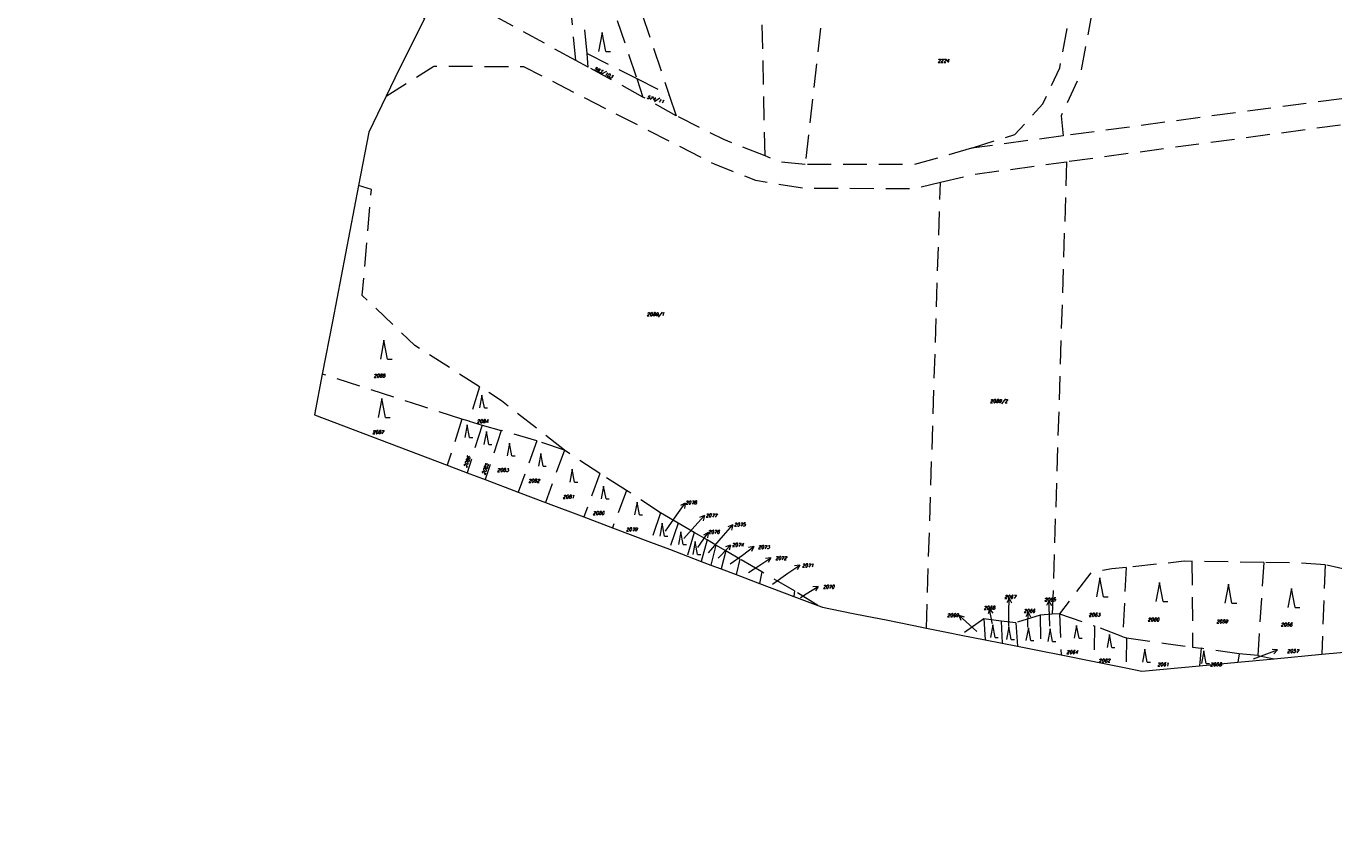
# Model space of a CAD drawing. Header units: metres. Extents: x -626722 to -621116, y -1178216 to -1174550.
# Tile 7 of 86: x -625375 to -625100, y -1176931 to -1176760. Entities that reach past the tile are written whole.
import ezdxf
from ezdxf.enums import TextEntityAlignment as Align

# ---------------------------------------------------------------- set-up
doc = ezdxf.new("R2010")
doc.units = ezdxf.units.M
doc.header["$MEASUREMENT"] = 0
doc.linetypes.add('DASHEDX2', pattern=[1.5, 1, -0.5])
for name, color, linetype, lineweight in [('8_kat_KN_Hranice katastrů', 200, 'FENCELINE1', 25), ('8_kat_KN_Hranice parcel', 200, 'DASHEDX2', 25), ('8_kat_KN_PČ popisy', 210, 'Continuous', 0), ('8_kat_KN_Značky kultur', 7, 'Continuous', 0), ('8_kat_KN_Čísla parcel', 200, 'Continuous', 25)]:
    doc.layers.add(name, color=color, linetype=linetype, lineweight=lineweight)
doc.styles.add('Style-ITALICS', font='ITALICS.shx')
doc.linetypes.add('FENCELINE1', pattern='A,0.25,-0.1,[133,ltypeshp.shx,S=0.1,R=0,X=-0.1,Y=0],-0.1,1', length=1.45)

# ---------------------------------------------------------------- blocks, each defined once
blk = doc.blocks.new('1029_103')
at = {"layer": '8_kat_KN_PČ popisy', "color": 6, "linetype": 'Continuous', "lineweight": 0}
for p, q in [((0, 0), (2.82, 1.03)), ((2.82, 1.03), (1.71, 1.15)), ((2.82, 1.03), (2.05, 0.21))]:
    blk.add_line(p, q, dxfattribs=at)
blk = doc.blocks.new('1029_104')
at = {"layer": '8_kat_KN_PČ popisy', "color": 6, "linetype": 'Continuous', "lineweight": 0}
for p, q in [((-0.1, 3), (-0.57, 1.98)), ((0, 0), (-0.1, 3)), ((-0.1, 3), (0.43, 2.02))]:
    blk.add_line(p, q, dxfattribs=at)
blk = doc.blocks.new('1029_4')
at = {"layer": '8_kat_KN_PČ popisy', "color": 6, "linetype": 'Continuous', "lineweight": 0}
for p, q in [((0, 0), (1.97, 2.27)), ((1.97, 2.27), (0.93, 1.84)), ((1.97, 2.27), (1.69, 1.18))]:
    blk.add_line(p, q, dxfattribs=at)
blk = doc.blocks.new('1029_146')
at = {"layer": '8_kat_KN_PČ popisy', "color": 6, "linetype": 'Continuous', "lineweight": 0}
for p, q in [((0, 0), (1.68, 2.49)), ((1.68, 2.49), (0.7, 1.94)), ((1.68, 2.49), (1.53, 1.38))]:
    blk.add_line(p, q, dxfattribs=at)
blk = doc.blocks.new('1029_147')
at = {"layer": '8_kat_KN_PČ popisy', "color": 6, "linetype": 'Continuous', "lineweight": 0}
for p, q in [((0, 0), (2.01, 2.23)), ((2.01, 2.23), (0.97, 1.82)), ((2.01, 2.23), (1.71, 1.15))]:
    blk.add_line(p, q, dxfattribs=at)
blk = doc.blocks.new('1029_148')
at = {"layer": '8_kat_KN_PČ popisy', "color": 6, "linetype": 'Continuous', "lineweight": 0}
for p, q in [((0, 0), (1.72, 2.46)), ((1.72, 2.46), (0.74, 1.93)), ((1.72, 2.46), (1.56, 1.35))]:
    blk.add_line(p, q, dxfattribs=at)
blk = doc.blocks.new('1029_164')
at = {"layer": '8_kat_KN_PČ popisy', "color": 6, "linetype": 'Continuous', "lineweight": 0}
for p, q in [((0.05, 3), (-0.47, 2.01)), ((0, 0), (0.05, 3)), ((0.05, 3), (0.54, 1.99))]:
    blk.add_line(p, q, dxfattribs=at)
blk = doc.blocks.new('1029_165')
at = {"layer": '8_kat_KN_PČ popisy', "color": 6, "linetype": 'Continuous', "lineweight": 0}
for p, q in [((-0.57, 2.95), (-0.87, 1.87)), ((0, 0), (-0.57, 2.95)), ((-0.57, 2.95), (0.11, 2.06))]:
    blk.add_line(p, q, dxfattribs=at)
blk = doc.blocks.new('1029_166')
at = {"layer": '8_kat_KN_PČ popisy', "color": 6, "linetype": 'Continuous', "lineweight": 0}
for p, q in [((0, 0), (-2.23, 2.01)), ((-2.23, 2.01), (-1.15, 1.71)), ((-2.23, 2.01), (-1.82, 0.97))]:
    blk.add_line(p, q, dxfattribs=at)
blk = doc.blocks.new('1029_43')
at = {"layer": '8_kat_KN_PČ popisy', "color": 6, "linetype": 'Continuous', "lineweight": 0}
for p, q in [((0, 0), (2.54, 1.59)), ((2.54, 1.59), (1.43, 1.48)), ((2.54, 1.59), (1.96, 0.63))]:
    blk.add_line(p, q, dxfattribs=at)
blk = doc.blocks.new('1029_171')
at = {"layer": '8_kat_KN_PČ popisy', "color": 6, "linetype": 'Continuous', "lineweight": 0}
for p, q in [((0, 0), (2.46, 1.72)), ((2.46, 1.72), (1.35, 1.56)), ((2.46, 1.72), (1.93, 0.74))]:
    blk.add_line(p, q, dxfattribs=at)
blk = doc.blocks.new('1029_41')
at = {"layer": '8_kat_KN_PČ popisy', "color": 6, "linetype": 'Continuous', "lineweight": 0}
for p, q in [((0, 0), (2.49, 1.68)), ((2.49, 1.68), (1.38, 1.53)), ((2.49, 1.68), (1.94, 0.7))]:
    blk.add_line(p, q, dxfattribs=at)
blk = doc.blocks.new('1029_172')
at = {"layer": '8_kat_KN_PČ popisy', "color": 6, "linetype": 'Continuous', "lineweight": 0}
for p, q in [((0, 0), (2.43, 1.76)), ((2.43, 1.76), (1.32, 1.58)), ((2.43, 1.76), (1.91, 0.77))]:
    blk.add_line(p, q, dxfattribs=at)
blk = doc.blocks.new('1029_118')
at = {"layer": '8_kat_KN_PČ popisy', "color": 6, "linetype": 'Continuous', "lineweight": 0}
for p, q in [((0, 0), (2.08, 2.16)), ((2.08, 2.16), (1.03, 1.79)), ((2.08, 2.16), (1.75, 1.09))]:
    blk.add_line(p, q, dxfattribs=at)
blk = doc.blocks.new('3.08_1')
at = {"layer": '8_kat_KN_Značky kultur', "color": 7, "linetype": 'Continuous', "lineweight": 13}
for p, q in [((0, 2.68), (-0.5, 0)), ((0.5, 0), (0, 2.68)), ((0.5, 0), (1.17, 0))]:
    blk.add_line(p, q, dxfattribs=at)
blk = doc.blocks.new('3.08')
at = {"layer": '8_kat_KN_Značky kultur', "color": 7, "linetype": 'Continuous', "lineweight": 13}
for p, q in [((0, 4), (-0.75, 0)), ((0.75, 0), (0, 4)), ((0.75, 0), (1.75, 0))]:
    blk.add_line(p, q, dxfattribs=at)

msp = doc.modelspace()

# ---------------------------------------------------------------- linework, layer by layer
at = {"layer": '8_kat_KN_Hranice katastrů', "lineweight": 13, "flags": 128}
msp.add_lwpolyline([(-625852.04, -1174626.53), (-626040.35, -1174699.9), (-626044.84, -1174701.65), (-626079.82, -1174732.74), (-626087.17, -1174724.59), (-626094.59, -1174716.36), (-626108.29, -1174725.86), (-626139.6, -1174663), (-626142.76, -1174651.47), (-626147.58, -1174633.84), (-626177.49, -1174657.65), (-626189.84, -1174646.23), (-626197.97, -1174638.7), (-626204.07, -1174633.06), (-626210.75, -1174626.88), (-626221.49, -1174616.94), (-626226.53, -1174612.28), (-626235.01, -1174604.43), (-626243.82, -1174596.28), (-626253.16, -1174587.64), (-626262.1, -1174579.36), (-626263.17, -1174578.37), (-626268.76, -1174573.2), (-626272.87, -1174569.4), (-626280.35, -1174562.48), (-626284.23, -1174558.89), (-626366.4, -1174553.29), (-626375.76, -1174552.65), (-626384.06, -1174552.09), (-626393.5, -1174551.44), (-626402.5, -1174550.83), (-626410.43, -1174550.29), (-626456.76, -1174672.2), (-626471.93, -1174695.74), (-626482.81, -1174713.06), (-626484.56, -1174715.84), (-626487.17, -1174720), (-626488.89, -1174723.62), (-626502.09, -1174751.47), (-626516.03, -1174780.89), (-626528.59, -1174807.4), (-626550.57, -1174812.23), (-626562.79, -1174814.91), (-626576.86, -1174818.14), (-626580.35, -1174818.94), (-626645.6, -1174953.22), (-626653.03, -1174970.15), (-626684.55, -1175037.86), (-626686, -1175040.97), (-626687.55, -1175044.3), (-626631.84, -1175118.59), (-626630.36, -1175120.56), (-626625.88, -1175124.38), (-626622.8, -1175127), (-626620, -1175129.38), (-626609.13, -1175138.65), (-626600.28, -1175161.93), (-626597.68, -1175186.91), (-626579.19, -1175203.5), (-626599.8, -1175222.22), (-626600.81, -1175225.76), (-626601.9, -1175229.61), (-626605.75, -1175243.12), (-626640.34, -1175364.6), (-626651.76, -1175404.73), (-626653.94, -1175412.37), (-626665.96, -1175418.01), (-626676.58, -1175422.98), (-626699.62, -1175445.56), (-626716.99, -1175471.64), (-626721.57, -1175478.51), (-626718.08, -1175490.63), (-626689.37, -1175590.24), (-626688.95, -1175591.71), (-626681.58, -1175617.3), (-626680.38, -1175637.27), (-626679.64, -1175649.67), (-626676.23, -1175706.44), (-626671.98, -1175777.17), (-626668.1, -1175841.75), (-626664.26, -1175877.5), (-626656.46, -1175949.97), (-626693.18, -1175993.2), (-626689.21, -1176029.64), (-626687.52, -1176031.68), (-626686.33, -1176033.12), (-626684.94, -1176034.8), (-626683.79, -1176036.18), (-626614, -1176120.42), (-626602.4, -1176130.73), (-626593.12, -1176137.86), (-626584.96, -1176144.14), (-626547.27, -1176144.38), (-626533.77, -1176144.46), (-626504.81, -1176143.65), (-626406.93, -1176152.31), (-626409.37, -1176159.67), (-626415.14, -1176177.06), (-626421.53, -1176196.31), (-626431.16, -1176225.32), (-626419.99, -1176232.13), (-626407.48, -1176241.56), (-626403.01, -1176244.94), (-626392.15, -1176253.13), (-626383.56, -1176259.6), (-626365.29, -1176273.38), (-626360.83, -1176275.9), (-626330.82, -1176292.85), (-626328.3, -1176294.69), (-626325.4, -1176296.82), (-626321.02, -1176300.02), (-626320.14, -1176301.38), (-626309.08, -1176318.54), (-626303.56, -1176327.1), (-626275.19, -1176343.14), (-626230.13, -1176368.62), (-626220.88, -1176362.84), (-626205.06, -1176368.5), (-626197.34, -1176371.41), (-626193.44, -1176372.88), (-626183.79, -1176376.53), (-626174.84, -1176382.62), (-626170.14, -1176387.02), (-626162.46, -1176394.2), (-626143.33, -1176415.21), (-626136.56, -1176422.64), (-626124.57, -1176443.84), (-626101.66, -1176469.79), (-626095.62, -1176476.63), (-626092.92, -1176473.71), (-626091.09, -1176475.08), (-626067.85, -1176492.43), (-626063.21, -1176495.9), (-626032.24, -1176523.03), (-626014.15, -1176529.78), (-626012.39, -1176529.73), (-625959.45, -1176528.25), (-625951.98, -1176531.09), (-625931.5, -1176538.9), (-625906.21, -1176553.11), (-625904.25, -1176554.21), (-625893.59, -1176557.55), (-625863.9, -1176576.76), (-625847.42, -1176579.14), (-625797.53, -1176586.33), (-625790.2, -1176587.39), (-625782.61, -1176588.48), (-625767.55, -1176590.66), (-625757.66, -1176592.09), (-625749.89, -1176593.21), (-625740.01, -1176594.64), (-625731.85, -1176595.81), (-625724.25, -1176596.91), (-625659.61, -1176606.23), (-625600.82, -1176614.71), (-625580.89, -1176617.58), (-625566.09, -1176619.72), (-625500.04, -1176629.25), (-625441.67, -1176637.67), (-625428.63, -1176639.55), (-625419.79, -1176635.78), (-625390.47, -1176623.27), (-625379.99, -1176631.32), (-625377.22, -1176633.45), (-625374.21, -1176639.52), (-625372.83, -1176641.65), (-625355.33, -1176677.54), (-625334.79, -1176715.1), (-625291.65, -1176758.17), (-625291.16, -1176758.66), (-625296.47, -1176769.25), (-625299.22, -1176774.94), (-625302.88, -1176782.5), (-625305.03, -1176793.68), (-625310.51, -1176822.23), (-625312.64, -1176833.29), (-625314.29, -1176841.87), (-625286.37, -1176852.42), (-625282.23, -1176853.99), (-625278.44, -1176855.42), (-625271.46, -1176858.07), (-625265.75, -1176860.23), (-625257.66, -1176863.28), (-625251.67, -1176865.54), (-625243.64, -1176868.58), (-625239.69, -1176870.07), (-625235.92, -1176871.5), (-625233, -1176872.61), (-625230.97, -1176873.37), (-625228.83, -1176874.18), (-625225.65, -1176875.39), (-625220.76, -1176877.24), (-625213.57, -1176879.95), (-625208.53, -1176881.86), (-625207.5, -1176882.25), (-625203.79, -1176882.99), (-625200.71, -1176883.61), (-625196.76, -1176884.4), (-625194.16, -1176884.91), (-625188.65, -1176886.01), (-625185.69, -1176886.6), (-625181.13, -1176887.52), (-625178.38, -1176888.07), (-625173.33, -1176889.07), (-625169.8, -1176889.78), (-625166.58, -1176890.42), (-625161.66, -1176891.41), (-625157.37, -1176892.26), (-625150.47, -1176893.64), (-625143.76, -1176894.98), (-625140.44, -1176895.65), (-625128.3, -1176894.51), (-625120.25, -1176893.76), (-625112.59, -1176893.04), (-625102.63, -1176892.11), (-625090.44, -1176890.97), (-625063.86, -1176897.07), (-625035.95, -1176903.47), (-625022.31, -1176906.6), (-625009.45, -1176909.55), (-624998.78, -1176912), (-624995.3, -1176912.8), (-625007.88, -1176967.15), (-625008.17, -1176968.39), (-625009.14, -1176972.57), (-624986.76, -1176980.28), (-624913.21, -1176997.19), (-624884.87, -1176999.81), (-624883.16, -1177024.84), (-624861.48, -1177028.76), (-624846.56, -1177030.78), (-624834.36, -1177032.44), (-624809.84, -1177029.18), (-624805.18, -1177026.79), (-624782.47, -1177015.11), (-624767.57, -1177010.58), (-624734.91, -1177007.55), (-624731.97, -1177006.52), (-624717.58, -1177001.48), (-624709.41, -1176998.62), (-624707.93, -1176998.1), (-624705.65, -1177001.63), (-624697.38, -1177014.35), (-624692.91, -1177021.23), (-624654.81, -1177110.04), (-624637.1, -1177114.08), (-624623.6, -1177117.16), (-624609.33, -1177120.42), (-624593.82, -1177123.95), (-624579.56, -1177127.21), (-624568.19, -1177129.8), (-624562.55, -1177131.09), (-624558.15, -1177132.09), (-624531.5, -1177138.17), (-624463.75, -1177155.33), (-624456.48, -1177157.17), (-624450.44, -1177158.7), (-624438.33, -1177161.77), (-624430.47, -1177163.76), (-624417.85, -1177166.96), (-624365.74, -1177180.16), (-624315.56, -1177192.88), (-624293.21, -1177198.54), (-624291.46, -1177198.98), (-624269.71, -1177204.49), (-624219.52, -1177217.21), (-624177.44, -1177227.71), (-624170.59, -1177229.04), (-624164.77, -1177230.17), (-624163.84, -1177230.35), (-624137.63, -1177236.06), (-624135.98, -1177236.43), (-624134.62, -1177236.74), (-624128.76, -1177238.06), (-624126.05, -1177238.67), (-624075.58, -1177277.81), (-624010.92, -1177327.96), (-623980.59, -1177351.48), (-623963.9, -1177364.42), (-623961.95, -1177365.93), (-623960.02, -1177367.43), (-623958.36, -1177368.72), (-623957.21, -1177370.73), (-623956.24, -1177372.43), (-623953.07, -1177377.97), (-623944.01, -1177379.83), (-623941.71, -1177380.3), (-623930.34, -1177382.63), (-623795.45, -1177410.26), (-623737.18, -1177422.2), (-623726.41, -1177424.41), (-623719.17, -1177425.89), (-623704.71, -1177428.85), (-623697.74, -1177430.28), (-623691.6, -1177431.54), (-623685.53, -1177432.78), (-623679.04, -1177434.11), (-623672.5, -1177435.45), (-623665.66, -1177436.85), (-623659.17, -1177438.18), (-623646.49, -1177440.78), (-623640.87, -1177441.93), (-623625.74, -1177445.03), (-623626.14, -1177447.49), (-623626.46, -1177449.46), (-623626.86, -1177451.92), (-623622.56, -1177452.81), (-623615.96, -1177454.18), (-623608.24, -1177455.78), (-623597.23, -1177458.06), (-623571.65, -1177463.35), (-623563.33, -1177465.08), (-623553.82, -1177467.05), (-623537.12, -1177470.5), (-623519.98, -1177474.05), (-623513.98, -1177475.3), (-623460.27, -1177486.42), (-623461.13, -1177491.34), (-623461.71, -1177494.67), (-623465.49, -1177516.45), (-623482.16, -1177612.45), (-623502.72, -1177730.81), (-623503.88, -1177737.5), (-623504.31, -1177740.18), (-623504.62, -1177742.13), (-623505.08, -1177745.05), (-623502.72, -1177745.5), (-623480.65, -1177750.11), (-623468.69, -1177752.61), (-623434.69, -1177759.71), (-623431.3, -1177760.42), (-623411.88, -1177764.48), (-623403.24, -1177766.28), (-623401.25, -1177766.7), (-623399.85, -1177766.95), (-623395.04, -1177767.79), (-623375.45, -1177771.24), (-623371.57, -1177787.88), (-623369.81, -1177795.42), (-623345.41, -1177899.96), (-623331.38, -1177960.09), (-623330.3, -1177964.72), (-623330.16, -1177965.32), (-623330.71, -1177967.86), (-623332.08, -1177974.23), (-623332.26, -1177975.07), (-623332.78, -1177977.46), (-623328.58, -1177978.24), (-623313.3, -1177981.08), (-623287.47, -1177990.63), (-623264.45, -1178002.83), (-623261.29, -1178004.34), (-623253.54, -1178008.05), (-623242.61, -1178013.28), (-623237.92, -1178015.52), (-623150.45, -1178060.72), (-623147.34, -1178062.33), (-623102, -1178085.75), (-622964.39, -1178156.68), (-622922.17, -1178178.6), (-622878.91, -1178194.83), (-622877.34, -1178195.42), (-622828.97, -1178211.5), (-622812.21, -1178214.98), (-622808.58, -1178215.73), (-622807.82, -1178215.61), (-622800.1, -1178214.37), (-622795.23, -1178213.6), (-622785.8, -1178212.09), (-622780.44, -1178209.44), (-622760.13, -1178199.4), (-622723.64, -1178181.35), (-622714.31, -1178176.74), (-622708.27, -1178172.83), (-622705.71, -1178171.18), (-622702.81, -1178169.3), (-622702.1, -1178168.84), (-622677.92, -1178156.68), (-622670.5, -1178153.51), (-622651.49, -1178145.38), (-622643.54, -1178141.98), (-622605.79, -1178132), (-622576.29, -1178124.2), (-622492.96, -1178103.84), (-622482.49, -1178101.28), (-622477.67, -1178100.1), (-622469.7, -1178098.15), (-622457.02, -1178095.06), (-622449.88, -1178093.31), (-622443.45, -1178091.74), (-622433.61, -1178089.33), (-622431.06, -1178088.71), (-622423.14, -1178086.72), (-622412.11, -1178083.94), (-622405.93, -1178082.38), (-622400.06, -1178080.91), (-622395.05, -1178079.64), (-622391.18, -1178078.67), (-622356.2, -1178069.86), (-622351.1, -1178068.58), (-622340.21, -1178065.84), (-622334.46, -1178064.39), (-622329.5, -1178063.14), (-622318.7, -1178060.42), (-622308.12, -1178057.76), (-622297.43, -1178055.06), (-622287.34, -1178052.52), (-622279.56, -1178050.56), (-622235.46, -1178039.46), (-622232.64, -1178038.76), (-622199.97, -1178030.63), (-622087.18, -1178002.56), (-622085.85, -1178002.23), (-622081.88, -1178001.34), (-622080.97, -1177998.22), (-622078.95, -1177991.33), (-622078.18, -1177988.69), (-622074.87, -1177975.28), (-622073.81, -1177970.98), (-622059.95, -1177914.89), (-622055.85, -1177875.6), (-622054.42, -1177858.33), (-622038.55, -1177798.48), (-622036.99, -1177789.81), (-622068.8, -1177779.38), (-622087.72, -1177773.17), (-622109.7, -1177760.45), (-622118.17, -1177755.55), (-622120.26, -1177752.94), (-622152.52, -1177712.6), (-622181.7, -1177693.4), (-622264.99, -1177665.15), (-622291.95, -1177659), (-622360.46, -1177643.93), (-622367.2, -1177642.45), (-622378.61, -1177636.84), (-622423.28, -1177605.81), (-622461.58, -1177568.64), (-622484.26, -1177552.66), (-622597.41, -1177527.71), (-622635.3, -1177509), (-622658.05, -1177502.91), (-622725.11, -1177494.82), (-622731.43, -1177491.33), (-622738.6, -1177487.37), (-622741.35, -1177485.85), (-622747.51, -1177487.23), (-622781.03, -1177494.72), (-622781.56, -1177493.2), (-622782.07, -1177491.71), (-622783.44, -1177487.73), (-622784.4, -1177484.95), (-622786.68, -1177477.63), (-622768.07, -1177471.87), (-622726.08, -1177458.86), (-622708.4, -1177453.39), (-622702.77, -1177451.64), (-622684.6, -1177446.02), (-622568.57, -1177410.08), (-622555.54, -1177406.23), (-622562.78, -1177372.51), (-622566.79, -1177361.45), (-622570.17, -1177352.12), (-622575.79, -1177336.61), (-622578.15, -1177330.14), (-622579.7, -1177325.87), (-622592.9, -1177289.64), (-622595.15, -1177283.48), (-622599.08, -1177272.69), (-622598.15, -1177272.02), (-622596.62, -1177270.91), (-622590.17, -1177266.25), (-622587.06, -1177264.01), (-622567.07, -1177274.84), (-622530.66, -1177265.46), (-622512.42, -1177244.02), (-622499.95, -1177220.44), (-622498.04, -1177199.81), (-622497.43, -1177193.25), (-622513.53, -1177163.74), (-622536.86, -1177114.27), (-622538.02, -1177097.04), (-622544.27, -1177004.46), (-622545.01, -1176993.53), (-622545.28, -1176989.54), (-622525.81, -1176919.76), (-622519.47, -1176904.57), (-622516.52, -1176895.56), (-622512.57, -1176883.51), (-622497.26, -1176836.75), (-622496.44, -1176835.36), (-622470.35, -1176791.24), (-622470.21, -1176791), (-622467.4, -1176786.25), (-622434.65, -1176761.78), (-622430.98, -1176756.2), (-622417.74, -1176736.1), (-622397.39, -1176663.53), (-622375.31, -1176618.82), (-622351.21, -1176606.81), (-622331.55, -1176584.66), (-622297.25, -1176515.77), (-622247.39, -1176461.84), (-622221.21, -1176441.78), (-622198.71, -1176431.48), (-622182.15, -1176419.39), (-622160.36, -1176419.51), (-622158.27, -1176422.4), (-622156.31, -1176425.09), (-622155.37, -1176426.4), (-622146.92, -1176438.05), (-622136.86, -1176442.9), (-622125.45, -1176444.04), (-622118.72, -1176444.71), (-622111.76, -1176445.4), (-622111.04, -1176445.47), (-622097.72, -1176446.8), (-622062.24, -1176442.63), (-622025.22, -1176458.05), (-622020.19, -1176461.21), (-622012.4, -1176466.11), (-622001.09, -1176475.06), (-621971.85, -1176491.46), (-621963.89, -1176495.93), (-621961.96, -1176497.01), (-621962.13, -1176493.44), (-621962.85, -1176477.76), (-621969.83, -1176473.02), (-621972.32, -1176471.33), (-621972.38, -1176471.28), (-621977.22, -1176468), (-621984.53, -1176463.03), (-621989.76, -1176459.47), (-622003.38, -1176443.22), (-622023.55, -1176435.19), (-622030.74, -1176432.32), (-622048.78, -1176426.57), (-622102.82, -1176409.35), (-622132.66, -1176383.61), (-622141.78, -1176379.09), (-622162.3, -1176368.94), (-622182.81, -1176358.78), (-622203.33, -1176348.62), (-622215.84, -1176342.43), (-622217.61, -1176341.55), (-622237.69, -1176347.6), (-622252.54, -1176347.82), (-622264.51, -1176347.99), (-622271.49, -1176348.1), (-622278.66, -1176348.2), (-622303.55, -1176348.57), (-622307.74, -1176348.24), (-622313.05, -1176347.82), (-622509.65, -1176332.31), (-622522.44, -1176331.3), (-622523.47, -1176328.33), (-622525.73, -1176321.86), (-622526.91, -1176318.45), (-622529.58, -1176310.79), (-622538.84, -1176284.24), (-622573.66, -1176272.8), (-622575.07, -1176272.35), (-622602.72, -1176263.46), (-622652.9, -1176250.88), (-622661.13, -1176248.81), (-622667.67, -1176247.17), (-622668.41, -1176247.08), (-622670.8, -1176246.78), (-622673.67, -1176246.42), (-622674.5, -1176246.32), (-622692.64, -1176244.07), (-622696.28, -1176243.62), (-622700.57, -1176243.09), (-622707.85, -1176242.18), (-622716.13, -1176241.16), (-622723.9, -1176240.2), (-622731.95, -1176239.2), (-622732.34, -1176239.15), (-622739.58, -1176238.25), (-622746.64, -1176237.37), (-622749.55, -1176237.01), (-622733.65, -1176154.44), (-622700.54, -1175982.48), (-622700.36, -1175981.54), (-622699.67, -1175977.97), (-622698.92, -1175974.04), (-622698.34, -1175971.01), (-622687.88, -1175916.7), (-622660.91, -1175766.94), (-622654.83, -1175733.2), (-622640.45, -1175684.53), (-622638.82, -1175679.04), (-622638.47, -1175677.86), (-622636.01, -1175669.51), (-622640.99, -1175669.14), (-622659.28, -1175667.79), (-622679.29, -1175649.45), (-622710.67, -1175613.63), (-622736.93, -1175603.53), (-622780.89, -1175586.63), (-622817.66, -1175573.34), (-622850.41, -1175560.14), (-622858.52, -1175556.87), (-622865.8, -1175554.67), (-622894.55, -1175546.01), (-622923.33, -1175540.13), (-622924.99, -1175540.08), (-622938.18, -1175539.71), (-622986.92, -1175538.35), (-622996.3, -1175545.8), (-623004.02, -1175547.35), (-623009.54, -1175543.61), (-623024.77, -1175537.84), (-623039.52, -1175532.26), (-623088.53, -1175522.77), (-623098.46, -1175520.85), (-623183.64, -1175504.36), (-623188.06, -1175503.5), (-623213.91, -1175498.5), (-623314.42, -1175479.04), (-623334.39, -1175475.17), (-623358.28, -1175470.55), (-623367.67, -1175468.73), (-623403.57, -1175461.78), (-623407.64, -1175460.99), (-623451.72, -1175452.45), (-623471.52, -1175448.62), (-623476.63, -1175447.63), (-623503.08, -1175442.51), (-623545.94, -1175434.21), (-623571.62, -1175429.24), (-623574.73, -1175428.64), (-623582.71, -1175427.09), (-623584.32, -1175426.78), (-623593.92, -1175424.92), (-623598.69, -1175424), (-623621.54, -1175416.62), (-623641.26, -1175410.25), (-623645.3, -1175407.72), (-623651.85, -1175403.62), (-623661.11, -1175401.57), (-623677.99, -1175395.49), (-623716.17, -1175381.75), (-623821.31, -1175343.9), (-623822.78, -1175343.37), (-623826.37, -1175352.23), (-623838.09, -1175381.12), (-623839.41, -1175384.36), (-623842.48, -1175391.94), (-623844.76, -1175397.56), (-623848.71, -1175395.95), (-623853.6, -1175393.95), (-623864.51, -1175389.49), (-623877.04, -1175384.37), (-623899.48, -1175375.2), (-623913.17, -1175369.61), (-623921.39, -1175366.25), (-623931.98, -1175361.92), (-623943.52, -1175357.2), (-623947.18, -1175355.71), (-623952.99, -1175353.34), (-623965.84, -1175349.08), (-623972.42, -1175346.9), (-623984.43, -1175342.92), (-623992.28, -1175340.32), (-624017.35, -1175332.01), (-624032.51, -1175326.98), (-624046.92, -1175322.21), (-624061.99, -1175317.21), (-624073.47, -1175313.41), (-624076.66, -1175312.35), (-624087.61, -1175308.71), (-624091.33, -1175307.48), (-624101.34, -1175304.17), (-624106.82, -1175302.35), (-624113.5, -1175301.17), (-624118.24, -1175300.33), (-624129.53, -1175298.33), (-624133.89, -1175297.56), (-624151.02, -1175294.53), (-624151.52, -1175294.44), (-624172.03, -1175290.81), (-624186.19, -1175288.3), (-624187.09, -1175288), (-624194.53, -1175285.47), (-624198.59, -1175284.09), (-624205.73, -1175281.67), (-624212.31, -1175279.43), (-624227.17, -1175274.38), (-624238.4, -1175270.57), (-624259.44, -1175263.43), (-624275.87, -1175257.85), (-624299.08, -1175249.97), (-624301.46, -1175249.16), (-624313.52, -1175245.81), (-624342.41, -1175237.79), (-624359.84, -1175232.95), (-624361.68, -1175232.44), (-624394.55, -1175223.32), (-624398.65, -1175222.18), (-624421.01, -1175215.97), (-624483.58, -1175191.07), (-624513.75, -1175179.07), (-624530.67, -1175171), (-624538.61, -1175167.21), (-624555.74, -1175162.8), (-624591.3, -1175152.22), (-624616.6, -1175146.76), (-624669.36, -1175122.42), (-624675.53, -1175119.79), (-624681, -1175117.47), (-624701.37, -1175108.8), (-624727.01, -1175103.3), (-624746.71, -1175099.08), (-624769.57, -1175100.35), (-624771.98, -1175100.01), (-624795.35, -1175096.73), (-624805.39, -1175095.32), (-624823.86, -1175088.76), (-624829.6, -1175083.81), (-624841.52, -1175073.52), (-624857.12, -1175057.81), (-624863.3, -1175051.59), (-624869.83, -1175045.01), (-624876.29, -1175040.67), (-624892.64, -1175029.67), (-624937.61, -1174997.86), (-624939.04, -1175000.11), (-624941.81, -1175004.46), (-624944.6, -1175008.85), (-624963.63, -1175006.96), (-625019.59, -1175001.41), (-625073.91, -1174996.02), (-625074.39, -1174997.67), (-625096.23, -1175073.28), (-625183.77, -1175056.93), (-625265.34, -1175036.6), (-625288.39, -1175030.85), (-625293.16, -1175029.66), (-625299.12, -1175028.18), (-625337.06, -1175018.72), (-625388.84, -1175005.82), (-625464.8, -1174986.89), (-625495.36, -1174979.27), (-625512.53, -1174974.99), (-625543.08, -1174967.38), (-625574.39, -1174959.57), (-625576.76, -1174958.98), (-625579.4, -1174958.32), (-625579.67, -1174958.25), (-625587.62, -1174953.77), (-625615.29, -1174938.17), (-625639.27, -1174924.66), (-625651.18, -1174917.94), (-625659.41, -1174913.3), (-625667.61, -1174908.68), (-625687.09, -1174897.7), (-625697.09, -1174892.07), (-625701.5, -1174889.58), (-625704.92, -1174885.17), (-625711.81, -1174876.29), (-625717.7, -1174868.69), (-625719.42, -1174866.48), (-625721.06, -1174864.36), (-625724.39, -1174860.06), (-625726.69, -1174857.09), (-625729.25, -1174853.8), (-625730.41, -1174852.3), (-625731.76, -1174848.68), (-625734.18, -1174842.18), (-625737.88, -1174832.26), (-625738.58, -1174830.37), (-625740.44, -1174825.37), (-625742.03, -1174821.11), (-625747.34, -1174806.85), (-625757.52, -1174779.52), (-625765.58, -1174757.89), (-625771.8, -1174741.18), (-625780.24, -1174729.34), (-625789.62, -1174716.2), (-625798.16, -1174704.22), (-625803.67, -1174696.5), (-625809.22, -1174688.71), (-625810.19, -1174687.35), (-625811.75, -1174685.5), (-625813.79, -1174683.1), (-625814.16, -1174682.55), (-625828.4, -1174661.5), (-625830.3, -1174658.68), (-625833.25, -1174654.32), (-625833.44, -1174654.04), (-625841.42, -1174642.24), (-625842.46, -1174640.7), (-625852.04, -1174626.53)], close=True, dxfattribs=at)
at = {"layer": '8_kat_KN_Hranice parcel', "lineweight": 13, "ltscale": 5}
for p, q in [((-625262.15, -1176708.01), (-625239.72, -1176774.7)), ((-625259.37, -1176767.43), (-625263.96, -1176719.16)), ((-625260.15, -1176730.57), (-625246.57, -1176771.24)), ((-625257, -1176765.97), (-625260.15, -1176730.57)), ((-625206.26, -1176745.78), (-625211.15, -1176789.25)), ((-625259.37, -1176767.43), (-625282.76, -1176754.67)), ((-624986.91, -1176760.57), (-625156.95, -1176783.27)), ((-625256.78, -1176768.84), (-625259.37, -1176767.43)), ((-625256.78, -1176768.84), (-625257, -1176765.97)), ((-625257, -1176765.97), (-625246.57, -1176771.24)), ((-625245.27, -1176775.12), (-625256.78, -1176768.84)), ((-625024.34, -1176771.06), (-625156.24, -1176788.73)), ((-625246.57, -1176771.24), (-625239.72, -1176774.7)), ((-625246.57, -1176771.24), (-625245.27, -1176775.12)), ((-625238.26, -1176779.03), (-625245.27, -1176775.12)), ((-625239.72, -1176774.7), (-625238.26, -1176779.03)), ((-625156.95, -1176783.27), (-625176.18, -1176785.86)), ((-625156.24, -1176788.73), (-625159.23, -1176883.7)), ((-625185.69, -1176886.6), (-625182.74, -1176793.02)), ((-625279.58, -1176835.95), (-625281.79, -1176843.15)), ((-625283.32, -1176842.73), (-625286.37, -1176852.42)), ((-625281.79, -1176843.15), (-625283.32, -1176842.73)), ((-625279.03, -1176844), (-625282.23, -1176853.99)), ((-625281.79, -1176843.15), (-625279.03, -1176844)), ((-625279.03, -1176844), (-625275.04, -1176845.14)), ((-625275.04, -1176845.14), (-625278.44, -1176855.42)), ((-625267.53, -1176847.27), (-625275.04, -1176845.14)), ((-625267.53, -1176847.27), (-625271.46, -1176858.07)), ((-625261.76, -1176849.27), (-625267.53, -1176847.27)), ((-625261.76, -1176849.27), (-625265.75, -1176860.23)), ((-625254.35, -1176854.18), (-625261.76, -1176849.27)), ((-625254.35, -1176854.18), (-625257.66, -1176863.28)), ((-625248.68, -1176857.71), (-625254.35, -1176854.18)), ((-625248.68, -1176857.71), (-625251.67, -1176865.54)), ((-625241.56, -1176862.4), (-625248.68, -1176857.71)), ((-625241.56, -1176862.4), (-625243.64, -1176868.58)), ((-625237.86, -1176864.56), (-625241.56, -1176862.4)), ((-625237.86, -1176864.56), (-625239.69, -1176870.07)), ((-625234.52, -1176866.51), (-625237.86, -1176864.56)), ((-625234.52, -1176866.51), (-625235.92, -1176871.5)), ((-625231.76, -1176868.11), (-625234.52, -1176866.51)), ((-625231.76, -1176868.11), (-625233, -1176872.61)), ((-625229.94, -1176869.17), (-625231.76, -1176868.11)), ((-625229.94, -1176869.17), (-625230.97, -1176873.37)), ((-625227.81, -1176870.41), (-625229.94, -1176869.17)), ((-625227.81, -1176870.41), (-625228.83, -1176874.18)), ((-625224.89, -1176872.12), (-625227.81, -1176870.41)), ((-625224.89, -1176872.12), (-625225.65, -1176875.39)), ((-625220.29, -1176874.8), (-625224.89, -1176872.12)), ((-625129.89, -1176872.61), (-625129.74, -1176890.61)), ((-625114.78, -1176872.81), (-625129.89, -1176872.61)), ((-625220.29, -1176874.8), (-625220.76, -1176877.24)), ((-625213.38, -1176878.82), (-625220.29, -1176874.8)), ((-625143.73, -1176873.91), (-625144.41, -1176888.42)), ((-625114.78, -1176872.81), (-625116.05, -1176892.39)), ((-625101.88, -1176873.33), (-625102.63, -1176892.11)), ((-625089.36, -1176876.19), (-625101.88, -1176873.33)), ((-625213.38, -1176878.82), (-625213.57, -1176879.95)), ((-625208.53, -1176881.86), (-625213.38, -1176878.82)), ((-625159.23, -1176883.7), (-625161.79, -1176883.9)), ((-625157.75, -1176883.59), (-625159.23, -1176883.7)), ((-625157.75, -1176883.59), (-625157.37, -1176892.26)), ((-625173.61, -1176884.65), (-625178.38, -1176888.07)), ((-625169.96, -1176885.19), (-625173.61, -1176884.65)), ((-625173.61, -1176884.65), (-625173.33, -1176889.07)), ((-625166.91, -1176885.49), (-625169.96, -1176885.19)), ((-625169.96, -1176885.19), (-625169.8, -1176889.78)), ((-625161.79, -1176883.9), (-625166.91, -1176885.49)), ((-625166.91, -1176885.49), (-625166.58, -1176890.42)), ((-625161.79, -1176883.9), (-625161.66, -1176891.41)), ((-625150.39, -1176886.15), (-625150.47, -1176893.64)), ((-625144.41, -1176888.42), (-625150.39, -1176886.15)), ((-625144.41, -1176888.42), (-625143.66, -1176888.67)), ((-625143.66, -1176888.67), (-625143.76, -1176894.98)), ((-625129.74, -1176890.61), (-625127.98, -1176890.85)), ((-625127.98, -1176890.85), (-625128.3, -1176894.51)), ((-625119.94, -1176892.05), (-625127.98, -1176890.85)), ((-625119.94, -1176892.05), (-625120.25, -1176893.76)), ((-625116.05, -1176892.39), (-625119.94, -1176892.05)), ((-625116.05, -1176892.39), (-625112.59, -1176893.04))]:
    msp.add_line(p, q, dxfattribs=at)
at = {"layer": '8_kat_KN_Hranice parcel', "lineweight": 13, "ltscale": 5, "flags": 128}
for points in [[(-625149.05, -1176652.22), (-625150.52, -1176717.13), (-625149.8, -1176744.86), (-625150.92, -1176757.41), (-625153.35, -1176770.38), (-625157.4, -1176779.07), (-625156.95, -1176783.27)], [(-625219.6, -1176787.47), (-625220.64, -1176737.88), (-625220.52, -1176686.46), (-625201.2, -1176687.73)], [(-625176.18, -1176785.86), (-625167.08, -1176782.95), (-625161.19, -1176776.54), (-625157.67, -1176768.99), (-625155.38, -1176756.79), (-625154.28, -1176744.46)], [(-625299.22, -1176774.94), (-625289.18, -1176768.62), (-625270.34, -1176768.71), (-625230.29, -1176789.17), (-625221.62, -1176792.59), (-625211.16, -1176794.25), (-625188.28, -1176794.32), (-625182.74, -1176793.02)], [(-625219.6, -1176787.47), (-625228.27, -1176784.05), (-625238.26, -1176779.03)], [(-625211.15, -1176789.25), (-625216.32, -1176788.77), (-625219.6, -1176787.47)], [(-625176.18, -1176785.86), (-625188.27, -1176789.32), (-625211.15, -1176789.25)], [(-625182.74, -1176793.02), (-625175.45, -1176791.31), (-625156.24, -1176788.73)], [(-625279.58, -1176835.95), (-625293.17, -1176827.31), (-625304.24, -1176816.77), (-625302.31, -1176794.54), (-625305.03, -1176793.68)], [(-625283.32, -1176842.73), (-625291.75, -1176840.03), (-625312.64, -1176833.29)], [(-625261.76, -1176849.27), (-625274.99, -1176838.87), (-625279.58, -1176835.95)], [(-625129.89, -1176872.61), (-625131.5, -1176872.59), (-625143.73, -1176873.91)], [(-625143.73, -1176873.91), (-625146.7, -1176874.15), (-625151.11, -1176874.97), (-625157.75, -1176883.59)], [(-625101.88, -1176873.33), (-625108.07, -1176872.9), (-625114.78, -1176872.81)], [(-625157.75, -1176883.59), (-625152.66, -1176885.36), (-625150.39, -1176886.15)], [(-625143.66, -1176888.67), (-625135.87, -1176889.76), (-625129.74, -1176890.61)]]:
    msp.add_lwpolyline(points, dxfattribs=at)
at = {"layer": '8_kat_KN_PČ popisy', "lineweight": 0}
for p, q in [((-625240.54, -1176866.29), (-625238.12, -1176862.82)), ((-625236.68, -1176867.79), (-625234.34, -1176865.22)), ((-625231.49, -1176870.8), (-625228.35, -1176867.2)), ((-625233.7, -1176869.67), (-625233.25, -1176869.01)), ((-625229.48, -1176871.95), (-625228.92, -1176871.35)), ((-625226.95, -1176873.12), (-625224.37, -1176871.27)), ((-625223.08, -1176874.97), (-625220.9, -1176873.51)), ((-625218.05, -1176877.38), (-625214.78, -1176875.11)), ((-625212.14, -1176880.17), (-625210.99, -1176879.44)), ((-625168.38, -1176886.18), (-625168.34, -1176883.31)), ((-625175.06, -1176887.36), (-625176.64, -1176885.93)), ((-625171.8, -1176885.73), (-625171.84, -1176885.52)), ((-625164.36, -1176886.39), (-625164.35, -1176886.24)), ((-625159.77, -1176886.22), (-625159.85, -1176883.88)), ((-625116.94, -1176893.05), (-625114.74, -1176892.23))]:
    msp.add_line(p, q, dxfattribs=at)

# ---------------------------------------------------------------- block references
for name, p in [('1029_148', (-625238.12, -1176862.82)), ('1029_147', (-625234.34, -1176865.22)), ('1029_146', (-625233.25, -1176869.01)), ('1029_4', (-625228.35, -1176867.2)), ('1029_118', (-625228.92, -1176871.35)), ('1029_172', (-625224.37, -1176871.27)), ('1029_41', (-625220.9, -1176873.51)), ('1029_171', (-625214.78, -1176875.11)), ('1029_43', (-625210.99, -1176879.44)), ('1029_164', (-625168.34, -1176883.31)), ('1029_104', (-625159.85, -1176883.88)), ('1029_165', (-625171.84, -1176885.52)), ('1029_164', (-625164.35, -1176886.24)), ('1029_166', (-625176.64, -1176885.93)), ('1029_103', (-625114.74, -1176892.23))]:
    msp.add_blockref(name, p, dxfattribs=at)
at = {"layer": '8_kat_KN_Značky kultur', "lineweight": 13}
for name, p in [('3.08', (-625253.82, -1176765.57)), ('3.08', (-625299.69, -1176830.14)), ('3.08', (-625300.13, -1176842.4)), ('3.08_1', (-625279.08, -1176840.37)), ('3.08_1', (-625282.18, -1176846.59)), ('3.08_1', (-625278.16, -1176848.04)), ('3.08_1', (-625273.29, -1176850.46)), ('3.08_1', (-625266.74, -1176852.64)), ('3.08_1', (-625260.14, -1176855.95)), ('3.08_1', (-625253.52, -1176859.48)), ('3.08_1', (-625246.5, -1176862.82)), ('3.08_1', (-625241.21, -1176867.29)), ('3.08_1', (-625237.3, -1176869.07)), ('3.08_1', (-625234.27, -1176871.13)), ('3.08', (-625149.22, -1176880.03)), ('3.08', (-625136.72, -1176881.01)), ('3.08', (-625122.24, -1176881.38)), ('3.08', (-625108.98, -1176882.3)), ('3.08_1', (-625171.75, -1176888.58)), ('3.08_1', (-625168.38, -1176889)), ('3.08_1', (-625154.12, -1176888.72)), ('3.08_1', (-625164.27, -1176889.23)), ('3.08_1', (-625159.67, -1176889.46)), ('3.08_1', (-625147.23, -1176890.67)), ('3.08_1', (-625139.79, -1176893.74)), ('3.08_1', (-625127.4, -1176894.04))]:
    msp.add_blockref(name, p, dxfattribs=at)

# ---------------------------------------------------------------- texts
at = {"layer": '8_kat_KN_Čísla parcel', "lineweight": 0, "style": 'Style-ITALICS'}
for s, p in [('2224', (-625183.33, -1176767.83)), ('2088', (-625301.85, -1176833.97)), ('2087', (-625302.11, -1176845.81)), ('2084', (-625280.15, -1176843.55)), ('2083', (-625275.88, -1176853.77)), ('2082', (-625269.36, -1176856.03)), ('2081', (-625262.09, -1176859.38)), ('2080', (-625255.79, -1176862.82)), ('2079', (-625248.82, -1176866.24)), ('2063', (-625151.58, -1176884.17)), ('2060', (-625139.18, -1176885.17)), ('2059', (-625124.76, -1176885.56)), ('2056', (-625111.2, -1176886.24)), ('2064', (-625156.26, -1176891.99)), ('2062', (-625149.49, -1176893.78)), ('2061', (-625137.18, -1176894.58)), ('2058', (-625126.05, -1176894.59))]:
    msp.add_text(s, height=0.7, dxfattribs=at).set_placement(p)
for s, rotation, p in [('593/103', 334, (-625255.633, -1176769.369)), ('2086', 71, (-625282.266, -1176852.956)), ('2085', 71, (-625278.466, -1176854.486))]:
    msp.add_text(s, height=0.7, rotation=rotation, dxfattribs=at).set_placement(p)
msp.add_text('574/11', height=0.7, rotation=343, dxfattribs=at).set_placement((-625242.744, -1176775.94), align=Align.CENTER)
for s, p in [('2089/1', (-625242.623, -1176821.08)), ('2089/2', (-625170.482, -1176839.3)), ('2078', (-625235.153, -1176860.6)), ('2077', (-625230.883, -1176863.3)), ('2075', (-625224.916, -1176865.22)), ('2076', (-625230.363, -1176866.76)), ('2074', (-625225.323, -1176869.48)), ('2073', (-625219.846, -1176869.94)), ('2072', (-625216.25, -1176872.26)), ('2071', (-625210.631, -1176873.82)), ('2070', (-625206.237, -1176878.3)), ('2067', (-625168.073, -1176880.41)), ('2065', (-625159.716, -1176880.98)), ('2069', (-625180.133, -1176884.27)), ('2068', (-625172.473, -1176882.69)), ('2066', (-625164.053, -1176883.34)), ('2057', (-625108.686, -1176891.78))]:
    msp.add_text(s, height=0.7, dxfattribs=at).set_placement(p, align=Align.CENTER)

doc.saveas('drawing.dxf')
